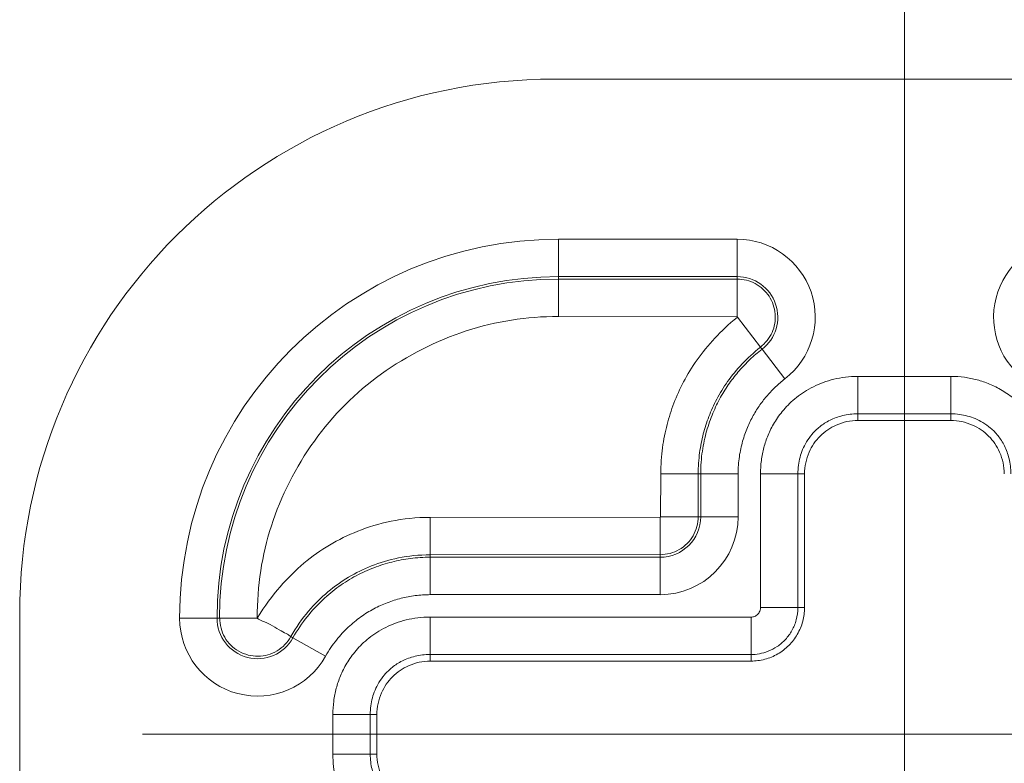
# Model space of a CAD drawing. Header units: inches. Extents: x 0 to 153, y 3 to 96.
# Tile 102 of 132: x 113.107 to 114.028, y 63.311 to 64.006. Entities that reach past the tile are written whole.
import ezdxf

# ---------------------------------------------------------------- set-up
doc = ezdxf.new("R2010")
doc.units = ezdxf.units.IN
doc.header["$LTSCALE"] = 4.5
doc.header["$MEASUREMENT"] = 0
doc.layers.add('Centerline (ANSI)', color=1, linetype='Continuous', lineweight=9, true_color=0xff0000)
for name, color, linetype, lineweight in [('Dimension (ANSI)', 7, 'Continuous', 9), ('Visible (ANSI)', 7, 'Continuous', 18), ('Visible Narrow (ANSI)', 7, 'Continuous', 5)]:
    doc.layers.add(name, color=color, linetype=linetype, lineweight=lineweight)
doc.styles.add('Note Text (ANSI)', font='arial.ttf')
doc.dimstyles.new('.XXX', dxfattribs={"dimscale": 4.5, "dimtxt": 0.095, "dimasz": 0.125, "dimexe": 0.1875, "dimexo": 0.063, "dimgap": 0.0625, "dimtad": 0, "dimtih": 1, "dimtoh": 1, "dimdec": 3, "dimrnd": 1e-08, "dimzin": 0, "dimdsep": 46, "dimtxsty": 'Note Text (ANSI)', "dimblk": 'Filled-1', "dimcen": 0.09, "dimdle": 0.45, "dimclrd": 256, "dimclre": 256, "dimclrt": 256, "dimadec": 0, "dimazin": 1, "dimtfac": 1.263158, "dimtofl": 0, "dimtmove": 0, "dimatfit": 3, "dimfxl": 1, "dimtolj": 1, "dimtzin": 4, "dimlwd": -1, "dimlwe": -1, "dimarcsym": 0})

# ---------------------------------------------------------------- blocks, each defined once
blk = doc.blocks.new('Filled-1')
at = {"color": 0}
for p, q in [((0, 0), (-1, 0.25)), ((-1, 0.25), (-1, -0.25)), ((-1, 0), (0, 0)), ((-1, -0.25), (0, 0))]:
    blk.add_line(p, q, dxfattribs=at)
at = {"color": 0, "flags": 128}
blk.add_lwpolyline([(-1, -0.25), (0, 0), (-1, 0.25), (-1, -0.25)], dxfattribs=at)
at = {"color": 0}
blk.add_solid([(-1, -0.25), (0, 0), (-1, 0.25), (-1, -0.25)], dxfattribs=at)
blk = doc.blocks.new('*D67')
at = {"layer": 'Defpoints', "color": 0, "transparency": 16777216}
for p in [(127.55912, 68.17461), (127.55912, 63.9629), (113.93412, 63.33789)]:
    blk.add_point(p, dxfattribs=at)
at = {"layer": 'Dimension (ANSI)', "transparency": 16777216}
for p, q in [((113.93412, 63.62139), (113.93412, 69.01836)), ((127.55912, 64.2464), (127.55912, 69.01836)), ((114.49662, 68.17461), (120.19339, 68.17461)), ((126.99662, 68.17461), (122.15824, 68.17461))]:
    blk.add_line(p, q, dxfattribs=at)
at = {"layer": 'Dimension (ANSI)', "transparency": 16777216, "xscale": 0.5625, "yscale": 0.5625, "zscale": 0.5625, "rotation": 180}
blk.add_blockref('Filled-1', (113.93412, 68.17461), dxfattribs=at)
at = {"layer": 'Dimension (ANSI)', "transparency": 16777216, "xscale": 0.5625, "yscale": 0.5625, "zscale": 0.5625}
blk.add_blockref('Filled-1', (127.55912, 68.17461), dxfattribs=at)
at = {"layer": 'Dimension (ANSI)', "transparency": 16777216, "insert": (120.47464, 68.39303), "char_height": 0.4275, "attachment_point": 1, "style": 'Note Text (ANSI)'}
blk.add_mtext('\\A1;13.63', dxfattribs=at)

msp = doc.modelspace()

# ---------------------------------------------------------------- linework, layer by layer
at = {"layer": 'Centerline (ANSI)', "linetype": 'Continuous'}
for p, q in [((113.93412, 63.9629), (113.93412, 62.51288)), ((114.64663, 63.33789), (113.22162, 63.33789))]:
    msp.add_line(p, q, dxfattribs=at)
at = {"layer": 'Visible (ANSI)'}
for p, q in [((116.24662, 63.95039), (113.60662, 63.95039)), ((113.97759, 63.63134), (113.89066, 63.63134)), ((113.84067, 63.58135), (113.84067, 63.45634)), ((113.70597, 63.54135), (113.74127, 63.54135)), ((113.10662, 62.26958), (113.10662, 63.45039)), ((113.79068, 63.40634), (113.49066, 63.40634)), ((113.44067, 63.35635), (113.44067, 63.31943))]:
    msp.add_line(p, q, dxfattribs=at)
msp.add_arc((113.60662, 63.45039), 0.5, 90, 180, dxfattribs=at)
for points, knots in [([(113.89066, 63.63134), (113.88718, 63.63134), (113.88371, 63.63095), (113.87691, 63.62947), (113.87358, 63.62839), (113.8648, 63.6245), (113.85964, 63.62103), (113.85098, 63.61238), (113.84751, 63.60722), (113.84363, 63.59843), (113.84254, 63.59511), (113.84107, 63.58831), (113.84068, 63.58483), (113.84067, 63.58135)], [0.000001, 0.000001, 0.000001, 0.000001, 0.0265062, 0.0265062, 0.0530304, 0.0530304, 0.0996621, 0.0996621, 0.1462946, 0.1462946, 0.1728191, 0.1728191, 0.1993227, 0.1993227, 0.1993227, 0.1993227]), ([(114.02758, 63.58135), (114.02757, 63.58483), (114.02718, 63.58831), (114.02571, 63.59511), (114.02462, 63.59844), (114.02074, 63.60722), (114.01726, 63.61238), (114.00861, 63.62103), (114.00345, 63.6245), (113.99467, 63.62839), (113.99134, 63.62947), (113.98454, 63.63095), (113.98106, 63.63134), (113.97759, 63.63134)], [0.000001, 0.000001, 0.000001, 0.000001, 0.0265062, 0.0265062, 0.0530304, 0.0530304, 0.0996621, 0.0996621, 0.1462946, 0.1462946, 0.1728191, 0.1728191, 0.1993227, 0.1993227, 0.1993227, 0.1993227]), ([(113.84067, 63.45634), (113.84067, 63.45204), (113.83954, 63.4433), (113.8345, 63.4311), (113.82644, 63.42059), (113.81593, 63.41252), (113.80372, 63.40748), (113.79497, 63.40634), (113.79068, 63.40634)], [0, 0, 0, 0, 0.164611, 0.333394, 0.499807, 0.666333, 0.835395, 1, 1, 1, 1]), ([(113.49066, 63.40634), (113.48718, 63.40634), (113.48371, 63.40595), (113.47691, 63.40447), (113.47358, 63.40339), (113.4648, 63.3995), (113.45964, 63.39603), (113.45098, 63.38738), (113.44751, 63.38222), (113.44363, 63.37343), (113.44254, 63.37011), (113.44107, 63.36331), (113.44068, 63.35983), (113.44067, 63.35635)], [0.000001, 0.000001, 0.000001, 0.000001, 0.0265062, 0.0265062, 0.0530304, 0.0530304, 0.0996621, 0.0996621, 0.1462946, 0.1462946, 0.1728191, 0.1728191, 0.1993227, 0.1993227, 0.1993227, 0.1993227]), ([(113.44067, 63.31943), (113.44068, 63.31595), (113.44107, 63.31248), (113.44254, 63.30567), (113.44363, 63.30235), (113.44751, 63.29357), (113.45098, 63.2884), (113.45964, 63.27975), (113.4648, 63.27628), (113.47358, 63.27239), (113.47691, 63.27131), (113.48371, 63.26983), (113.48718, 63.26944), (113.49066, 63.26944)], [0.000001, 0.000001, 0.000001, 0.000001, 0.0265062, 0.0265062, 0.0530304, 0.0530304, 0.0996621, 0.0996621, 0.1462946, 0.1462946, 0.1728191, 0.1728191, 0.1993227, 0.1993227, 0.1993227, 0.1993227])]:
    msp.add_open_spline(points, degree=3, knots=knots, dxfattribs=at)
at = {"layer": 'Visible Narrow (ANSI)'}
for p, q in [((113.61051, 63.80079), (113.77778, 63.80079)), ((113.61051, 63.7658), (113.61051, 63.80079)), ((113.77778, 63.7658), (113.77778, 63.80079)), ((113.61051, 63.7658), (113.77778, 63.7658)), ((113.61051, 63.7658), (113.61051, 63.76349)), ((113.61051, 63.76349), (113.77778, 63.76346)), ((113.61051, 63.7285), (113.61051, 63.76349)), ((113.77778, 63.7658), (113.77778, 63.76346)), ((113.77778, 63.72807), (113.77778, 63.76349)), ((113.61051, 63.7285), (113.77778, 63.72807)), ((113.77787, 63.72777), (113.79954, 63.69971)), ((113.80094, 63.69789), (113.79935, 63.69995)), ((113.80094, 63.69789), (113.82233, 63.67018)), ((113.89066, 63.67249), (113.97759, 63.67249)), ((113.89066, 63.63749), (113.89066, 63.67249)), ((113.97759, 63.63749), (113.97759, 63.67249)), ((113.89066, 63.63749), (113.97759, 63.63749)), ((113.89066, 63.63134), (113.89066, 63.63749)), ((113.97759, 63.63134), (113.97759, 63.63749)), ((113.70627, 63.58135), (113.70597, 63.54135)), ((113.70627, 63.58135), (113.74127, 63.58135)), ((113.74127, 63.58135), (113.74122, 63.54135)), ((113.74127, 63.58135), (113.74357, 63.58135)), ((113.74357, 63.58135), (113.77857, 63.58135)), ((113.74357, 63.58135), (113.74357, 63.54134)), ((113.77857, 63.58135), (113.77857, 63.54134)), ((113.79953, 63.45634), (113.79953, 63.58135)), ((113.83452, 63.58135), (113.79953, 63.58135)), ((113.83452, 63.45634), (113.83452, 63.58135)), ((113.84067, 63.58135), (113.83452, 63.58135)), ((113.70567, 63.54105), (113.49066, 63.54074)), ((113.49066, 63.54074), (113.49066, 63.50574)), ((113.70567, 63.54105), (113.70567, 63.50574)), ((113.74122, 63.54135), (113.74357, 63.54134)), ((113.74357, 63.54134), (113.77857, 63.54134)), ((113.70567, 63.50601), (113.49066, 63.50574)), ((113.49066, 63.50574), (113.49066, 63.50344)), ((113.70567, 63.50344), (113.49066, 63.50344)), ((113.49066, 63.50344), (113.49066, 63.46845)), ((113.70567, 63.50601), (113.70567, 63.50344)), ((113.70567, 63.50344), (113.70567, 63.46845)), ((113.70567, 63.46845), (113.49066, 63.46845)), ((113.83452, 63.45634), (113.79953, 63.45634)), ((113.83452, 63.45634), (113.84067, 63.45634)), ((113.29122, 63.44651), (113.25622, 63.44651)), ((113.29122, 63.44651), (113.29382, 63.44651)), ((113.32884, 63.44651), (113.29352, 63.44651)), ((113.49066, 63.44749), (113.79068, 63.44749)), ((113.49066, 63.41249), (113.49066, 63.44749)), ((113.79067, 63.41249), (113.79068, 63.44749)), ((113.36017, 63.42919), (113.36223, 63.42804)), ((113.36223, 63.42804), (113.39279, 63.41099)), ((113.49066, 63.41249), (113.79067, 63.41249)), ((113.49066, 63.40634), (113.49066, 63.41249)), ((113.79068, 63.40634), (113.79068, 63.41249)), ((113.39953, 63.31943), (113.39953, 63.35635)), ((113.43452, 63.35635), (113.39953, 63.35635)), ((113.43452, 63.31943), (113.43452, 63.35635)), ((113.44067, 63.35635), (113.43452, 63.35635)), ((113.43452, 63.31943), (113.39953, 63.31943)), ((113.44067, 63.31943), (113.43452, 63.31943))]:
    msp.add_line(p, q, dxfattribs=at)
for centre, radius, start, end in [((113.61051, 63.44651), 0.35428, 90, 180), ((113.77778, 63.72789), 0.0729, 307.66585, 90), ((114.09047, 63.72789), 0.0729, 90, 232.33415), ((113.61051, 63.44651), 0.31929, 90, 180), ((113.61051, 63.44651), 0.31698, 90, 179.99965), ((113.77778, 63.72789), 0.0379, 307.66586, 90), ((113.70567, 63.54134), 0.0729, 270, 0), ((113.70567, 63.54134), 0.0379, 270, 0), ((113.32912, 63.44651), 0.0729, 180, 330.84541), ((113.32912, 63.44651), 0.0379, 180, 330.84541)]:
    msp.add_arc(centre, radius, start, end, dxfattribs=at)
for points, knots in [([(113.77778, 63.76346), (113.78361, 63.76343), (113.79532, 63.7606), (113.80883, 63.74821), (113.81473, 63.73097), (113.81181, 63.7128), (113.80403, 63.70356), (113.79947, 63.6998)], [0.0000005, 0.0000005, 0.0000005, 0.0000005, 0.2, 0.4, 0.6, 0.8, 0.9999966, 0.9999966, 0.9999966, 0.9999966]), ([(113.32884, 63.44651), (113.32886, 63.47711), (113.33305, 63.50505), (113.34201, 63.53269), (113.35101, 63.56042), (113.36482, 63.58785), (113.38225, 63.61209), (113.39969, 63.63633), (113.42075, 63.65737), (113.44494, 63.67477), (113.46913, 63.69217), (113.49644, 63.70592), (113.52432, 63.715), (113.5522, 63.72409), (113.58065, 63.7285), (113.61051, 63.7285)], [0.0006802, 0.0006802, 0.0006802, 0.0006802, 0.2, 0.2, 0.2, 0.4, 0.4, 0.4, 0.6, 0.6, 0.6, 0.8, 0.8, 0.8, 1, 1, 1, 1]), ([(113.7778, 63.72771), (113.76949, 63.72125), (113.75629, 63.70819), (113.73948, 63.68801), (113.727, 63.66729), (113.71812, 63.64743), (113.71182, 63.62769), (113.70752, 63.60639), (113.70627, 63.59), (113.70627, 63.58135)], [0.0021583, 0.0021583, 0.0021583, 0.0021583, 0.1428571, 0.2857143, 0.4285714, 0.5714286, 0.7142857, 0.8571429, 1, 1, 1, 1]), ([(113.79947, 63.6998), (113.79314, 63.69478), (113.78739, 63.68951), (113.78227, 63.68412), (113.77715, 63.67872), (113.77268, 63.67321), (113.76875, 63.66768), (113.76482, 63.66215), (113.76144, 63.65658), (113.75856, 63.65111), (113.75567, 63.64564), (113.75328, 63.64028), (113.75123, 63.63493), (113.74918, 63.62958), (113.74747, 63.62423), (113.74604, 63.61868), (113.7446, 63.61313), (113.74344, 63.60737), (113.74261, 63.60116), (113.74177, 63.59496), (113.74127, 63.58831), (113.74127, 63.58135)], [0, 0, 0, 0, 0.142857, 0.142857, 0.142857, 0.285714, 0.285714, 0.285714, 0.428571, 0.428571, 0.428571, 0.571429, 0.571429, 0.571429, 0.714286, 0.714286, 0.714286, 0.857143, 0.857143, 0.857143, 1, 1, 1, 1]), ([(113.80094, 63.69789), (113.79695, 63.6948), (113.79316, 63.69155), (113.78962, 63.6882), (113.78608, 63.68485), (113.78279, 63.68141), (113.77962, 63.67777), (113.77645, 63.67413), (113.77341, 63.67027), (113.7705, 63.66616), (113.76758, 63.66204), (113.7648, 63.65766), (113.7622, 63.65299), (113.7596, 63.64832), (113.75718, 63.64337), (113.75499, 63.63812), (113.7528, 63.63287), (113.75083, 63.62731), (113.74916, 63.62141), (113.74749, 63.6155), (113.74611, 63.60925), (113.74513, 63.60257), (113.74415, 63.59589), (113.74357, 63.58878), (113.74357, 63.58135)], [0, 0, 0, 0, 0.125, 0.125, 0.125, 0.25, 0.25, 0.25, 0.375, 0.375, 0.375, 0.5, 0.5, 0.5, 0.625, 0.625, 0.625, 0.75, 0.75, 0.75, 0.875, 0.875, 0.875, 1, 1, 1, 1]), ([(113.82233, 63.67018), (113.81927, 63.66782), (113.81638, 63.66534), (113.81367, 63.66278), (113.81097, 63.66022), (113.80844, 63.65759), (113.80602, 63.6548), (113.8036, 63.65201), (113.80128, 63.64907), (113.79906, 63.64594), (113.79685, 63.64281), (113.79474, 63.6395), (113.79277, 63.63596), (113.79079, 63.63242), (113.78895, 63.62865), (113.78729, 63.62465), (113.78562, 63.62065), (113.78412, 63.6164), (113.78284, 63.61188), (113.78156, 63.60736), (113.7805, 63.60257), (113.77975, 63.59748), (113.77901, 63.59239), (113.77857, 63.58702), (113.77857, 63.58135)], [0, 0, 0, 0, 0.125, 0.125, 0.125, 0.25, 0.25, 0.25, 0.375, 0.375, 0.375, 0.5, 0.5, 0.5, 0.625, 0.625, 0.625, 0.75, 0.75, 0.75, 0.875, 0.875, 0.875, 1, 1, 1, 1]), ([(113.79953, 63.58135), (113.79953, 63.58568), (113.8001, 63.59413), (113.80246, 63.60598), (113.80635, 63.61757), (113.81215, 63.62925), (113.82061, 63.64129), (113.83266, 63.65317), (113.84842, 63.66338), (113.86774, 63.67057), (113.88266, 63.67249), (113.89066, 63.67249)], [0, 0, 0, 0, 0.1111111, 0.2222222, 0.3333333, 0.4444444, 0.5555556, 0.6666667, 0.7777778, 0.8888889, 0.9999998, 0.9999998, 0.9999998, 0.9999998]), ([(113.97759, 63.67249), (113.98191, 63.67249), (113.99036, 63.67191), (114.00221, 63.66956), (114.01381, 63.66566), (114.02549, 63.65987), (114.03752, 63.6514), (114.0494, 63.63936), (114.05962, 63.62359), (114.0668, 63.60427), (114.06872, 63.58935), (114.06872, 63.58135)], [0, 0, 0, 0, 0.1111111, 0.2222222, 0.3333333, 0.4444444, 0.5555556, 0.6666667, 0.7777778, 0.8888889, 0.9999998, 0.9999998, 0.9999998, 0.9999998]), ([(113.83452, 63.58135), (113.83452, 63.58412), (113.8347, 63.58683), (113.83505, 63.58942), (113.83539, 63.59202), (113.83588, 63.59449), (113.83653, 63.59693), (113.83718, 63.59936), (113.83798, 63.60175), (113.83897, 63.60413), (113.83997, 63.60652), (113.84114, 63.60889), (113.84258, 63.61128), (113.84402, 63.61368), (113.84573, 63.6161), (113.84778, 63.6185), (113.84984, 63.62089), (113.85224, 63.62327), (113.85504, 63.62549), (113.85783, 63.6277), (113.86101, 63.62976), (113.86457, 63.63153), (113.86813, 63.6333), (113.87207, 63.63478), (113.87644, 63.63583), (113.88082, 63.63688), (113.88562, 63.63749), (113.89066, 63.63749)], [0, 0, 0, 0, 0.111111, 0.111111, 0.111111, 0.222222, 0.222222, 0.222222, 0.333333, 0.333333, 0.333333, 0.444444, 0.444444, 0.444444, 0.555556, 0.555556, 0.555556, 0.666667, 0.666667, 0.666667, 0.777778, 0.777778, 0.777778, 0.888889, 0.888889, 0.888889, 1, 1, 1, 1]), ([(113.97759, 63.63749), (113.98035, 63.63749), (113.98306, 63.63731), (113.98566, 63.63697), (113.98825, 63.63663), (113.99073, 63.63613), (113.99316, 63.63548), (113.99559, 63.63484), (113.99798, 63.63403), (114.00037, 63.63304), (114.00275, 63.63205), (114.00512, 63.63087), (114.00752, 63.62943), (114.00991, 63.62799), (114.01233, 63.62629), (114.01473, 63.62423), (114.01713, 63.62218), (114.0195, 63.61977), (114.02172, 63.61698), (114.02394, 63.61418), (114.026, 63.61101), (114.02776, 63.60745), (114.02953, 63.60388), (114.03101, 63.59994), (114.03206, 63.59557), (114.03311, 63.5912), (114.03373, 63.58639), (114.03373, 63.58135)], [0, 0, 0, 0, 0.111111, 0.111111, 0.111111, 0.222222, 0.222222, 0.222222, 0.333333, 0.333333, 0.333333, 0.444444, 0.444444, 0.444444, 0.555556, 0.555556, 0.555556, 0.666667, 0.666667, 0.666667, 0.777778, 0.777778, 0.777778, 0.888889, 0.888889, 0.888889, 1, 1, 1, 1]), ([(113.49066, 63.54074), (113.4775, 63.54074), (113.45302, 63.53791), (113.42206, 63.52837), (113.39604, 63.51546), (113.37223, 63.49878), (113.35003, 63.47663), (113.33583, 63.45829), (113.32884, 63.44651)], [0, 0, 0, 0, 0.1666667, 0.3333333, 0.5, 0.6666667, 0.8333333, 0.9988421, 0.9988421, 0.9988421, 0.9988421]), ([(113.49066, 63.50574), (113.4801, 63.50574), (113.47013, 63.5046), (113.46096, 63.50273), (113.45179, 63.50087), (113.44341, 63.49829), (113.43572, 63.49525), (113.42803, 63.49222), (113.42102, 63.48875), (113.4143, 63.48476), (113.40759, 63.48076), (113.40117, 63.47623), (113.39494, 63.47102), (113.38871, 63.46581), (113.38266, 63.45992), (113.37678, 63.45301), (113.3709, 63.44609), (113.36522, 63.43813), (113.36017, 63.42919)], [0, 0, 0, 0, 0.1666667, 0.1666667, 0.1666667, 0.3333333, 0.3333333, 0.3333333, 0.5, 0.5, 0.5, 0.6666667, 0.6666667, 0.6666667, 0.8333333, 0.8333333, 0.8333333, 0.9999931, 0.9999931, 0.9999931, 0.9999931]), ([(113.49066, 63.50344), (113.48432, 63.50344), (113.47811, 63.50302), (113.47215, 63.50225), (113.4662, 63.50149), (113.4605, 63.5004), (113.45484, 63.49898), (113.44917, 63.49756), (113.44355, 63.49579), (113.43796, 63.49365), (113.43236, 63.49151), (113.4268, 63.489), (113.42134, 63.48608), (113.41587, 63.48316), (113.41051, 63.47984), (113.40528, 63.47611), (113.40005, 63.47237), (113.39497, 63.46823), (113.39001, 63.46357), (113.38506, 63.45891), (113.38023, 63.45375), (113.37554, 63.44787), (113.37085, 63.44198), (113.36631, 63.43537), (113.36223, 63.42804)], [0, 0, 0, 0, 0.125, 0.125, 0.125, 0.25, 0.25, 0.25, 0.375, 0.375, 0.375, 0.5, 0.5, 0.5, 0.625, 0.625, 0.625, 0.75, 0.75, 0.75, 0.875, 0.875, 0.875, 1, 1, 1, 1]), ([(113.49066, 63.46845), (113.48583, 63.46845), (113.48113, 63.46812), (113.4766, 63.46754), (113.47206, 63.46697), (113.4677, 63.46613), (113.46337, 63.46504), (113.45903, 63.46395), (113.45473, 63.4626), (113.45046, 63.46097), (113.44619, 63.45933), (113.44196, 63.45742), (113.43781, 63.4552), (113.43366, 63.45299), (113.42961, 63.45048), (113.42563, 63.44764), (113.42166, 63.4448), (113.41777, 63.44163), (113.41397, 63.43806), (113.41018, 63.4345), (113.40647, 63.43054), (113.4029, 63.42606), (113.39934, 63.42158), (113.3959, 63.41658), (113.39279, 63.41099)], [0, 0, 0, 0, 0.125, 0.125, 0.125, 0.25, 0.25, 0.25, 0.375, 0.375, 0.375, 0.5, 0.5, 0.5, 0.625, 0.625, 0.625, 0.75, 0.75, 0.75, 0.875, 0.875, 0.875, 1, 1, 1, 1]), ([(113.79067, 63.41249), (113.79322, 63.41249), (113.7959, 63.41272), (113.79856, 63.41321), (113.80123, 63.4137), (113.80389, 63.41442), (113.80669, 63.41552), (113.80949, 63.41662), (113.81242, 63.41812), (113.8152, 63.41999), (113.81798, 63.42187), (113.82062, 63.42412), (113.82294, 63.42664), (113.82526, 63.42916), (113.82727, 63.43193), (113.82896, 63.43497), (113.83066, 63.43801), (113.83203, 63.44131), (113.833, 63.4449), (113.83397, 63.44848), (113.83452, 63.45236), (113.83452, 63.45634)], [0, 0, 0, 0, 0.1428571, 0.1428571, 0.1428571, 0.2857143, 0.2857143, 0.2857143, 0.4285714, 0.4285714, 0.4285714, 0.5714286, 0.5714286, 0.5714286, 0.7142857, 0.7142857, 0.7142857, 0.8571429, 0.8571429, 0.8571429, 1, 1, 1, 1]), ([(113.79068, 63.44749), (113.79121, 63.44749), (113.79174, 63.44754), (113.79228, 63.44763), (113.79282, 63.44773), (113.79335, 63.44788), (113.79391, 63.4481), (113.79447, 63.44832), (113.79506, 63.44862), (113.79562, 63.449), (113.79618, 63.44938), (113.79671, 63.44983), (113.79718, 63.45034), (113.79765, 63.45085), (113.79806, 63.45141), (113.79841, 63.45202), (113.79875, 63.45264), (113.79902, 63.4533), (113.79922, 63.45402), (113.79941, 63.45474), (113.79953, 63.45551), (113.79953, 63.45634)], [0, 0, 0, 0, 0.142857, 0.142857, 0.142857, 0.285714, 0.285714, 0.285714, 0.428571, 0.428571, 0.428571, 0.571429, 0.571429, 0.571429, 0.714286, 0.714286, 0.714286, 0.857143, 0.857143, 0.857143, 1, 1, 1, 1]), ([(113.32884, 63.44651), (113.33188, 63.44411), (113.33532, 63.44319), (113.33849, 63.44178), (113.34165, 63.44037), (113.34454, 63.43849), (113.34722, 63.43687), (113.34991, 63.43526), (113.35239, 63.43391), (113.3544, 63.43284), (113.35642, 63.43177), (113.35795, 63.43097), (113.35882, 63.43036), (113.35969, 63.42975), (113.35998, 63.4293), (113.36017, 63.42919)], [0, 0, 0, 0, 0.2, 0.2, 0.2, 0.4, 0.4, 0.4, 0.6, 0.6, 0.6, 0.8, 0.8, 0.8, 0.9999999, 0.9999999, 0.9999999, 0.9999999]), ([(113.39953, 63.35635), (113.39953, 63.36068), (113.4001, 63.36913), (113.40246, 63.38098), (113.40635, 63.39257), (113.41215, 63.40425), (113.42061, 63.41629), (113.43266, 63.42817), (113.44842, 63.43838), (113.46774, 63.44557), (113.48266, 63.44749), (113.49066, 63.44749)], [0, 0, 0, 0, 0.1111111, 0.2222222, 0.3333333, 0.4444444, 0.5555556, 0.6666667, 0.7777778, 0.8888889, 0.9999998, 0.9999998, 0.9999998, 0.9999998]), ([(113.43452, 63.35635), (113.43452, 63.35912), (113.4347, 63.36183), (113.43505, 63.36442), (113.43539, 63.36702), (113.43588, 63.36949), (113.43653, 63.37193), (113.43718, 63.37436), (113.43798, 63.37675), (113.43897, 63.37913), (113.43997, 63.38152), (113.44114, 63.38389), (113.44258, 63.38628), (113.44402, 63.38868), (113.44573, 63.3911), (113.44778, 63.3935), (113.44984, 63.39589), (113.45224, 63.39827), (113.45504, 63.40049), (113.45783, 63.4027), (113.46101, 63.40476), (113.46457, 63.40653), (113.46813, 63.4083), (113.47207, 63.40978), (113.47644, 63.41083), (113.48082, 63.41188), (113.48562, 63.41249), (113.49066, 63.41249)], [0, 0, 0, 0, 0.111111, 0.111111, 0.111111, 0.222222, 0.222222, 0.222222, 0.333333, 0.333333, 0.333333, 0.444444, 0.444444, 0.444444, 0.555556, 0.555556, 0.555556, 0.666667, 0.666667, 0.666667, 0.777778, 0.777778, 0.777778, 0.888889, 0.888889, 0.888889, 1, 1, 1, 1]), ([(113.49066, 63.22829), (113.48633, 63.22829), (113.47789, 63.22887), (113.46604, 63.23122), (113.45444, 63.23512), (113.44276, 63.24091), (113.43072, 63.24938), (113.41885, 63.26142), (113.40863, 63.27719), (113.40145, 63.29651), (113.39953, 63.31143), (113.39953, 63.31943)], [0, 0, 0, 0, 0.1111111, 0.2222222, 0.3333333, 0.4444444, 0.5555556, 0.6666667, 0.7777778, 0.8888889, 0.9999998, 0.9999998, 0.9999998, 0.9999998]), ([(113.49066, 63.26329), (113.4879, 63.26329), (113.48519, 63.26347), (113.48259, 63.26381), (113.48, 63.26415), (113.47752, 63.26465), (113.47509, 63.2653), (113.47265, 63.26594), (113.47026, 63.26675), (113.46788, 63.26774), (113.4655, 63.26873), (113.46313, 63.26991), (113.46073, 63.27135), (113.45833, 63.27279), (113.45592, 63.27449), (113.45352, 63.27655), (113.45112, 63.2786), (113.44875, 63.28101), (113.44653, 63.2838), (113.44431, 63.2866), (113.44225, 63.28977), (113.44048, 63.29334), (113.43872, 63.2969), (113.43724, 63.30084), (113.43619, 63.30521), (113.43513, 63.30958), (113.43452, 63.31439), (113.43452, 63.31943)], [0, 0, 0, 0, 0.111111, 0.111111, 0.111111, 0.222222, 0.222222, 0.222222, 0.333333, 0.333333, 0.333333, 0.444444, 0.444444, 0.444444, 0.555556, 0.555556, 0.555556, 0.666667, 0.666667, 0.666667, 0.777778, 0.777778, 0.777778, 0.888889, 0.888889, 0.888889, 1, 1, 1, 1])]:
    msp.add_open_spline(points, degree=3, knots=knots, dxfattribs=at)
for points in [[(113.74122, 63.54135), (113.74118, 63.53516), (113.73801, 63.52279), (113.72431, 63.50897), (113.71189, 63.50598), (113.70567, 63.50575)], [(113.36017, 63.42919), (113.35712, 63.42382), (113.34834, 63.41452), (113.32953, 63.40922), (113.31078, 63.41407), (113.29676, 63.42774), (113.29383, 63.44025), (113.29369, 63.44651)]]:
    msp.add_open_spline(points, degree=3, dxfattribs=at)

# ---------------------------------------------------------------- dimensions: what is measured, and where the dimension line sits
at = {"layer": 'Dimension (ANSI)'}
dim = msp.add_linear_dim(base=(127.5591234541, 68.1746149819), p1=(113.9341234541, 63.3378903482), p2=(127.5591234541, 63.9628979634), angle=180, dimstyle='.XXX', override={"dimgap": 0.0625, "dimtih": 0, "dimtoh": 0, "dimdec": 2, "dimtol": 0, "dimlim": 0, "dimtp": 0, "dimtm": 0, "dimtdec": 2, "dimatfit": 1}, dxfattribs=at)
dim.commit()
dim.dimension.update_dxf_attribs({"geometry": '*D67', "text_midpoint": (121.1758189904, 68.1746149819), "dimtype": 160})

doc.saveas('drawing.dxf')
